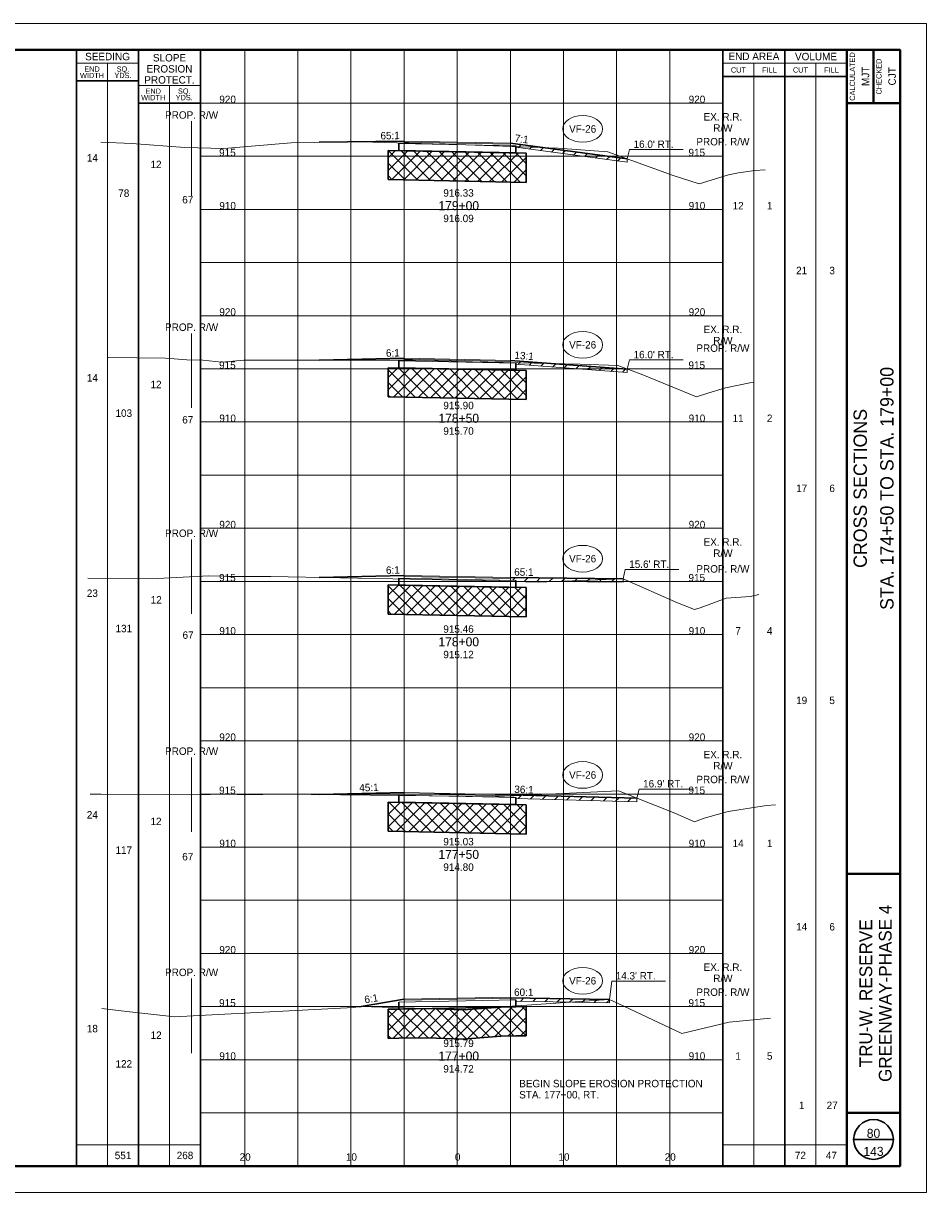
# Paper-space layout 'Layout1' of a CAD drawing. Header units: feet. Extents: x -1084 to 2301, y -843 to 1840.
# Tile 25 of 46: x 75 to 160, y 688 to 798. Entities that reach past the tile are written whole.
import ezdxf
from ezdxf.enums import TextEntityAlignment as Align

# ---------------------------------------------------------------- set-up
doc = ezdxf.new("R2010")
doc.units = ezdxf.units.FT
doc.header["$LTSCALE"] = 10
doc.header["$MEASUREMENT"] = 0
for name, pattern in [('DGN Style 2', [42.257429, 25.354457, -16.902971]), ('DGN Style 3', [59.1604, 42.257429, -16.902971]), ('esmtrrex', [4.75, 0.8, -0.325, -0.325, 0.8, -0.3, 0.8, -0.3, 0.8, -0.3]), ('rowpr', [5.45, 1, -0.225, -0.225, 4])]:
    doc.linetypes.add(name, pattern=pattern)
for name, color, linetype, lineweight in [('DR_P_Erosion_Control', 7, 'Continuous', 13), ('DR_P_Text', 7, 'Continuous', 13), ('PV_P_Text', 7, 'Continuous', 13), ('RW_P_Fee_RW', 193, 'rowpr', 40), ('RW_X_Esmt_RR', 6, 'esmtrrex', 30), ('SH_Border', 7, 'Continuous', 40), ('SH_Data', 7, 'Continuous', 0), ('SH_Major_Grid_Line', 254, 'Continuous', 13), ('SH_Text', 7, 'Continuous', 13), ('TX_P_5', 7, 'Continuous', 13), ('TX_X_5', 7, 'Continuous', 0), ('XS_P_Finished_Grade', 3, 'Continuous', 30), ('XS_P_Pavt_Surface', 251, 'Continuous', 13), ('XS_P_Subgrade', 4, 'Continuous', 30), ('XS_P_Undercut', 230, 'Continuous', 30), ('XS_X_Ground_Line', 3, 'DGN Style 2', 13)]:
    doc.layers.add(name, color=color, linetype=linetype, lineweight=lineweight)
doc.layers.add('SH_Cut_Line', color=7, linetype='DGN Style 3', lineweight=0, plot=False)
doc.layers.add('XS_P_Pavt_Layers', color=251, linetype='Continuous', lineweight=0, transparency=0.5)
doc.styles.add('Font 70-Title', font='font70.shx', dxfattribs={"height": 0.2})
doc.styles.add('Slanted-Normal LS 0.50', font='font31.shx', dxfattribs={"height": 0.14})
doc.styles.add('Slanted-Sub Title', font='font31.shx', dxfattribs={"height": 0.17})
doc.styles.add('Style-font30', font='font30.shx')
doc.styles.add('Style-font31', font='font31.shx')
doc.styles.add('Style-font70', font='font70.shx')

# ---------------------------------------------------------------- blocks, each defined once
blk = doc.blocks.new('XS POINT_126')
at = {"layer": 'RW_X_Esmt_RR', "linetype": 'DGN Style 3', "lineweight": 0}
blk.add_line((0, 3.5), (0, -3.5), dxfattribs=at)
blk = doc.blocks.new('GPKLBL_188')
at = {"layer": 'TX_P_5', "linetype": 'Continuous', "extrusion": (0, 0, -1), "insert": (-0.46, 0.97), "char_height": 0.7, "attachment_point": 3, "text_direction": (-0.986394, 0.164399, 0), "line_spacing_factor": 0.6, "style": 'Style-font31'}
blk.add_mtext('6:1', dxfattribs=at)
blk = doc.blocks.new('GPKLBL_189')
at = {"layer": 'TX_P_5', "linetype": 'Continuous', "insert": (-0.51, 0.98), "char_height": 0.7, "attachment_point": 1, "rotation": 350.5377, "line_spacing_factor": 0.6, "style": 'Style-font31'}
blk.add_mtext('60:1', dxfattribs=at)
blk = doc.blocks.new('XS POINT_127')
at = {"layer": 'RW_P_Fee_RW', "linetype": 'Continuous', "lineweight": 13}
blk.add_line((0, 3.5), (0, -3.5), dxfattribs=at)
blk = doc.blocks.new('XS POINT_128')
at = {"layer": 'RW_P_Fee_RW', "linetype": 'Continuous', "lineweight": 13}
blk.add_line((0, 3.5), (0, -3.5), dxfattribs=at)
blk = doc.blocks.new('XS POINT_129')
at = {"layer": 'RW_X_Esmt_RR', "linetype": 'DGN Style 3', "lineweight": 0}
blk.add_line((0, 3.5), (0, -3.5), dxfattribs=at)
blk = doc.blocks.new('GPKLBL_190')
at = {"layer": 'TX_P_5', "linetype": 'Continuous', "extrusion": (0, 0, -1), "insert": (-0.46, 0.97), "char_height": 0.7, "attachment_point": 3, "text_direction": (-0.986394, 0.164399, 0), "line_spacing_factor": 0.6, "style": 'Style-font31'}
blk.add_mtext('45:1', dxfattribs=at)
blk = doc.blocks.new('GPKLBL_191')
at = {"layer": 'TX_P_5', "linetype": 'Continuous', "insert": (-0.51, 0.98), "char_height": 0.7, "attachment_point": 1, "rotation": 350.5377, "line_spacing_factor": 0.6, "style": 'Style-font31'}
blk.add_mtext('36:1', dxfattribs=at)
blk = doc.blocks.new('XS POINT_130')
at = {"layer": 'RW_P_Fee_RW', "linetype": 'Continuous', "lineweight": 13}
blk.add_line((0, 3.5), (0, -3.5), dxfattribs=at)
blk = doc.blocks.new('XS POINT_131')
at = {"layer": 'RW_P_Fee_RW', "linetype": 'Continuous', "lineweight": 13}
blk.add_line((0, 3.5), (0, -3.5), dxfattribs=at)
blk = doc.blocks.new('XS POINT_132')
at = {"layer": 'RW_X_Esmt_RR', "linetype": 'DGN Style 3', "lineweight": 0}
blk.add_line((0, 3.5), (0, -3.5), dxfattribs=at)
blk = doc.blocks.new('GPKLBL_192')
at = {"layer": 'TX_P_5', "linetype": 'Continuous', "extrusion": (0, 0, -1), "insert": (-0.46, 0.97), "char_height": 0.7, "attachment_point": 3, "text_direction": (-0.986394, 0.164399, 0), "line_spacing_factor": 0.6, "style": 'Style-font31'}
blk.add_mtext('6:1', dxfattribs=at)
blk = doc.blocks.new('GPKLBL_193')
at = {"layer": 'TX_P_5', "linetype": 'Continuous', "insert": (-0.51, 0.98), "char_height": 0.7, "attachment_point": 1, "rotation": 350.5377, "line_spacing_factor": 0.6, "style": 'Style-font31'}
blk.add_mtext('65:1', dxfattribs=at)
blk = doc.blocks.new('XS POINT_133')
at = {"layer": 'RW_P_Fee_RW', "linetype": 'Continuous', "lineweight": 13}
blk.add_line((0, 3.5), (0, -3.5), dxfattribs=at)
blk = doc.blocks.new('XS POINT_134')
at = {"layer": 'RW_P_Fee_RW', "linetype": 'Continuous', "lineweight": 13}
blk.add_line((0, 3.5), (0, -3.5), dxfattribs=at)
blk = doc.blocks.new('XS POINT_135')
at = {"layer": 'RW_X_Esmt_RR', "linetype": 'DGN Style 3', "lineweight": 0}
blk.add_line((0, 3.5), (0, -3.5), dxfattribs=at)
blk = doc.blocks.new('GPKLBL_194')
at = {"layer": 'TX_P_5', "linetype": 'Continuous', "extrusion": (0, 0, -1), "insert": (-0.46, 0.97), "char_height": 0.7, "attachment_point": 3, "text_direction": (-0.986394, 0.164399, 0), "line_spacing_factor": 0.6, "style": 'Style-font31'}
blk.add_mtext('6:1', dxfattribs=at)
blk = doc.blocks.new('XS POINT_136')
at = {"layer": 'RW_P_Fee_RW', "linetype": 'Continuous', "lineweight": 13}
blk.add_line((0, 3.5), (0, -3.5), dxfattribs=at)
blk = doc.blocks.new('XS POINT_137')
at = {"layer": 'RW_P_Fee_RW', "linetype": 'Continuous', "lineweight": 13}
blk.add_line((0, 3.5), (0, -3.5), dxfattribs=at)
blk = doc.blocks.new('GPKLBL_195')
at = {"layer": 'TX_P_5', "linetype": 'Continuous', "insert": (-0.51, 0.98), "char_height": 0.7, "attachment_point": 1, "rotation": 350.5377, "line_spacing_factor": 0.6, "style": 'Style-font31'}
blk.add_mtext('13:1', dxfattribs=at)
blk = doc.blocks.new('XS POINT_138')
at = {"layer": 'RW_X_Esmt_RR', "linetype": 'DGN Style 3', "lineweight": 0}
blk.add_line((0, 3.5), (0, -3.5), dxfattribs=at)
blk = doc.blocks.new('GPKLBL_196')
at = {"layer": 'TX_P_5', "linetype": 'Continuous', "extrusion": (0, 0, -1), "insert": (-0.46, 0.97), "char_height": 0.7, "attachment_point": 3, "text_direction": (-0.986394, 0.164399, 0), "line_spacing_factor": 0.6, "style": 'Style-font31'}
blk.add_mtext('65:1', dxfattribs=at)
blk = doc.blocks.new('XS POINT_139')
at = {"layer": 'RW_P_Fee_RW', "linetype": 'Continuous', "lineweight": 13}
blk.add_line((0, 3.5), (0, -3.5), dxfattribs=at)
blk = doc.blocks.new('XS POINT_140')
at = {"layer": 'RW_P_Fee_RW', "linetype": 'Continuous', "lineweight": 13}
blk.add_line((0, 3.5), (0, -3.5), dxfattribs=at)
blk = doc.blocks.new('GPKLBL_197')
at = {"layer": 'TX_P_5', "linetype": 'Continuous', "insert": (-0.51, 0.98), "char_height": 0.7, "attachment_point": 1, "rotation": 350.5377, "line_spacing_factor": 0.6, "style": 'Style-font31'}
blk.add_mtext('7:1', dxfattribs=at)

psp = doc.layouts.get("Layout1")

# ---------------------------------------------------------------- hatches: boundary and pattern name
at = {"layer": 'DR_P_Erosion_Control'}
h = psp.add_hatch(dxfattribs=at)
h.set_pattern_fill('HATCH', color=256, style=0, pattern_type=2)
h.set_pattern_definition([(45, (126.89624, 785.2363), (-0.58926, 0.58926), [])])
h.paths.add_polyline_path([(121.33, 785.97), (121.33, 785.84), (131.83, 784.43), (131.83, 784.76), (120.83, 786.23), (120.83, 786.13), (120.83, 785.98)])
h = psp.add_hatch(dxfattribs=at)
h.set_pattern_fill('HATCH', color=256, style=0, pattern_type=2)
h.set_pattern_definition([(45, (126.1209, 765.3067), (-0.58926, 0.58926), [])])
h.paths.add_polyline_path([(121.33, 765.54), (121.33, 765.43), (131.83, 764.65), (131.83, 764.98), (120.83, 765.8), (120.83, 765.7), (120.83, 765.55)])
h = psp.add_hatch(dxfattribs=at)
h.set_pattern_fill('HATCH', color=256, style=0, pattern_type=2)
h.set_pattern_definition([(45, (126.9667, 745.1187), (-0.58926, 0.58926), [])])
h.paths.add_polyline_path([(121.33, 745.1), (121.33, 745.03), (131.43, 744.92), (131.43, 745.25), (120.83, 745.36), (120.83, 745.26), (120.83, 745.11)])
h = psp.add_hatch(dxfattribs=at)
h.set_pattern_fill('HATCH', color=256, style=0, pattern_type=2)
h.set_pattern_definition([(45, (123.9593, 724.625), (-0.589255, 0.589255), [])])
h.paths.add_polyline_path([(121.33, 724.67), (121.33, 724.59), (132.74, 724.27), (132.74, 724.6), (120.83, 724.93), (120.83, 724.83), (120.83, 724.68)])
h = psp.add_hatch(dxfattribs=at)
h.set_pattern_fill('HATCH', color=256, style=0, pattern_type=2)
h.set_pattern_definition([(45, (126.5381, 705.5477), (-0.58926, 0.58926), [])])
h.paths.add_polyline_path([(121.33, 705.65), (121.33, 705.5), (130.16, 705.35), (130.16, 705.68), (120.83, 705.84), (120.83, 705.79), (120.83, 705.64)])
at = {"layer": 'XS_P_Undercut', "lineweight": 0}
h = psp.add_hatch(dxfattribs=at)
h.set_pattern_fill('CROSSHATCH', color=256, style=0, pattern_type=2)
h.set_pattern_definition([(45, (121.45945, 784.0148), (-0.589255, 0.589255), []), (315, (121.45945, 784.0148), (0.589255, 0.589255), [])])
h.paths.add_polyline_path([(109.33, 785.55), (109.33, 782.8), (122.33, 782.54), (122.33, 785.29), (121.33, 785.31), (110.33, 785.53)])
h = psp.add_hatch(dxfattribs=at)
h.set_pattern_fill('CROSSHATCH', color=256, style=0, pattern_type=2)
h.set_pattern_definition([(45, (120.8721, 763.956), (-0.589255, 0.589255), []), (315, (120.8721, 763.956), (0.589255, 0.589255), [])])
h.paths.add_polyline_path([(109.33, 765.11), (109.33, 762.36), (122.33, 762.1), (122.33, 764.85), (121.33, 764.87), (110.33, 765.09)])
h = psp.add_hatch(dxfattribs=at)
h.set_pattern_fill('CROSSHATCH', color=256, style=0, pattern_type=2)
h.set_pattern_definition([(45, (119.198, 742.9568), (-0.589255, 0.589255), []), (315, (119.198, 742.9568), (0.589255, 0.589255), [])])
h.paths.add_polyline_path([(109.33, 744.68), (109.33, 741.93), (122.33, 741.67), (122.33, 744.42), (121.33, 744.44), (110.33, 744.66)])
h = psp.add_hatch(dxfattribs=at)
h.set_pattern_fill('CROSSHATCH', color=256, style=0, pattern_type=2)
h.set_pattern_definition([(45, (119.9616, 723.1037), (-0.589255, 0.589255), []), (315, (119.9616, 723.1037), (0.589255, 0.589255), [])])
h.paths.add_polyline_path([(109.33, 724.24), (109.33, 721.49), (122.33, 721.23), (122.33, 723.98), (121.33, 724), (110.33, 724.22)])
h = psp.add_hatch(dxfattribs=at)
h.set_pattern_fill('CROSSHATCH', color=256, style=0, pattern_type=2)
h.set_pattern_definition([(45, (120.87215, 703.6915), (-0.589255, 0.589255), []), (315, (120.87215, 703.6915), (0.589255, 0.589255), [])])
h.paths.add_polyline_path([(119.93, 704.96), (119.92, 704.96), (116.4, 704.7), (115.83, 704.72), (113.03, 704.81), (110.33, 704.77), (109.33, 704.75), (109.33, 702), (110.33, 702.02), (113.03, 702.06), (116.4, 701.95), (119.92, 702.21), (121.33, 702.24), (122.33, 702.26), (122.33, 705.01), (121.33, 704.99), (120.56, 704.97)])

# ---------------------------------------------------------------- linework, layer by layer
at = {"layer": 'DR_P_Erosion_Control'}
for p, q in [((131.83, 784.43), (121.33, 785.84)), ((131.83, 784.43), (131.83, 784.76)), ((131.83, 764.65), (121.33, 765.43)), ((131.83, 764.65), (131.83, 764.98)), ((131.43, 744.92), (121.33, 745.03)), ((131.43, 744.92), (131.43, 745.25)), ((121.33, 724.59), (132.74, 724.27)), ((132.74, 724.27), (132.74, 724.6)), ((130.16, 705.35), (121.33, 705.5)), ((130.16, 705.68), (130.16, 705.35))]:
    psp.add_line(p, q, dxfattribs=at)
at = {"layer": 'DR_P_Erosion_Control', "flags": 128}
for points in [[(121.33, 785.97), (121.33, 785.84), (131.83, 784.43), (131.83, 784.76), (120.83, 786.23), (120.83, 786.13), (120.83, 785.98), (121.33, 785.97)], [(121.33, 765.54), (121.33, 765.43), (131.83, 764.65), (131.83, 764.98), (120.83, 765.8), (120.83, 765.7), (120.83, 765.55), (121.33, 765.54)], [(121.33, 745.1), (121.33, 745.03), (131.43, 744.92), (131.43, 745.25), (120.83, 745.36), (120.83, 745.26), (120.83, 745.11), (121.33, 745.1)], [(121.33, 724.67), (121.33, 724.59), (132.74, 724.27), (132.74, 724.6), (120.83, 724.93), (120.83, 724.83), (120.83, 724.68), (121.33, 724.67)], [(121.33, 705.65), (121.33, 705.5), (130.16, 705.35), (130.16, 705.68), (120.83, 705.84), (120.83, 705.79), (120.83, 705.64), (121.33, 705.65)]]:
    psp.add_lwpolyline(points, close=True, dxfattribs=at)
at = {"layer": 'DR_P_Text'}
for p, q in [((131.83, 784.76), (132.04, 785.62)), ((132.04, 785.62), (137.09, 785.62)), ((131.83, 764.98), (132.04, 765.84)), ((132.04, 765.84), (137.09, 765.84)), ((131.43, 745.25), (131.64, 746.12)), ((131.64, 746.12), (136.69, 746.12)), ((132.74, 724.6), (132.95, 725.47)), ((132.95, 725.47), (138, 725.47)), ((130.16, 705.68), (130.37, 707.39)), ((130.37, 707.39), (135.42, 707.39))]:
    psp.add_line(p, q, dxfattribs=at)
at = {"layer": 'DR_P_Text', "color": 7, "linetype": 'Continuous', "lineweight": 13}
for centre in [(127.63, 787.57), (127.63, 767.26), (127.63, 747.14), (127.63, 726.79), (127.63, 707.43)]:
    psp.add_ellipse(centre, major_axis=(1.88, 0), ratio=0.666667, dxfattribs=at)
at = {"layer": 'SH_Border', "color": 7, "linetype": 'Continuous', "lineweight": 40}
for p, q in [((152.5, 690), (152.5, 795)), ((155, 795), (155, 790)), ((152.5, 790), (157.5, 790)), ((152.5, 717.5), (157.5, 717.5)), ((152.5, 695), (157.5, 695))]:
    psp.add_line(p, q, dxfattribs=at)
at = {"layer": 'SH_Border', "color": 7, "linetype": 'Continuous', "lineweight": 40, "flags": 128}
psp.add_lwpolyline([(0, 795), (157.5, 795), (157.5, 690), (0, 690), (0, 795)], close=True, dxfattribs=at)
at = {"layer": 'SH_Cut_Line', "color": 7, "linetype": 'DGN Style 3', "lineweight": 0, "flags": 128}
psp.add_lwpolyline([(-10, 687.5), (160, 687.5), (160, 797.5), (-10, 797.5), (-10, 687.5)], close=True, dxfattribs=at)
at = {"layer": 'SH_Data', "color": 7, "linetype": 'Continuous', "lineweight": 30}
for p, q in [((80, 690), (80, 795)), ((85.83, 690), (85.83, 795)), ((85.83, 690), (85.83, 795)), ((91.66, 690), (91.66, 795)), ((140.83, 690), (140.83, 795)), ((146.67, 690), (146.67, 795)), ((85.83, 792.08), (80, 792.08)), ((140.83, 792.5), (152.5, 792.5)), ((91.66, 790), (85.83, 790)), ((153.12, 692.5), (156.88, 692.5))]:
    psp.add_line(p, q, dxfattribs=at)
at = {"layer": 'SH_Data', "color": 7, "linetype": 'Continuous', "lineweight": 0}
for p, q in [((85.83, 793.75), (80, 793.75)), ((140.83, 793.75), (152.5, 793.75)), ((91.66, 791.67), (85.83, 791.67))]:
    psp.add_line(p, q, dxfattribs=at)
at = {"layer": 'SH_Data', "color": 7, "linetype": 'Continuous', "lineweight": 13}
for p, q in [((82.92, 690), (82.92, 793.75)), ((143.75, 690), (143.75, 793.75)), ((149.58, 690), (149.58, 793.75)), ((88.75, 690), (88.75, 791.67)), ((80, 692), (91.66, 692)), ((140.83, 692), (152.5, 692))]:
    psp.add_line(p, q, dxfattribs=at)
at = {"layer": 'SH_Data', "color": 7, "linetype": 'Continuous', "lineweight": 30}
psp.add_circle((155, 692.5), 1.87, dxfattribs=at)
at = {"layer": 'SH_Major_Grid_Line', "color": 254, "linetype": 'Continuous', "lineweight": 13}
for p, q in [((95.83, 690), (95.83, 795)), ((100.83, 690), (100.83, 795)), ((105.83, 690), (105.83, 795)), ((110.83, 690), (110.83, 795)), ((115.83, 690), (115.83, 795)), ((120.83, 690), (120.83, 795)), ((125.83, 690), (125.83, 795)), ((130.83, 690), (130.83, 795)), ((135.83, 690), (135.83, 795)), ((85.83, 790), (140.83, 790)), ((91.66, 785), (140.83, 785)), ((91.66, 780), (140.83, 780)), ((91.66, 775), (140.83, 775)), ((91.66, 770), (140.83, 770)), ((91.66, 765), (140.83, 765)), ((91.66, 760), (140.83, 760)), ((91.66, 755), (140.83, 755)), ((91.66, 750), (140.83, 750)), ((91.66, 745), (140.83, 745)), ((91.66, 740), (140.83, 740)), ((91.66, 735), (140.83, 735)), ((91.66, 730), (140.83, 730)), ((91.66, 725), (140.83, 725)), ((91.66, 720), (140.83, 720)), ((91.66, 715), (140.83, 715)), ((91.66, 710), (140.83, 710)), ((91.66, 705), (140.83, 705)), ((91.66, 700), (140.83, 700)), ((91.66, 695), (140.83, 695))]:
    psp.add_line(p, q, dxfattribs=at)
at = {"layer": 'XS_P_Finished_Grade'}
for p, q in [((102.83, 786.31), (110.83, 786.43)), ((131.83, 784.76), (120.83, 786.23)), ((102.83, 765.81), (110.83, 766)), ((131.83, 764.98), (120.83, 765.8)), ((102.83, 745.37), (110.83, 745.56)), ((131.43, 745.25), (120.83, 745.36)), ((102.83, 724.95), (110.83, 725.13)), ((120.83, 724.93), (132.74, 724.6)), ((106.61, 704.99), (110.83, 705.69)), ((130.16, 705.68), (120.82, 705.84))]:
    psp.add_line(p, q, dxfattribs=at)
at = {"layer": 'XS_P_Pavt_Layers', "color": 2, "lineweight": 13}
for p, q in [((121.33, 785.97), (110.33, 786.19)), ((120.83, 786.13), (110.83, 786.33)), ((121.33, 765.54), (110.33, 765.76)), ((120.83, 765.7), (110.83, 765.9)), ((121.33, 745.1), (110.33, 745.32)), ((120.83, 745.26), (110.83, 745.46)), ((120.83, 724.83), (110.83, 725.03)), ((121.33, 724.67), (110.33, 724.89)), ((110.33, 705.43), (121.33, 705.65)), ((110.83, 705.59), (120.83, 705.79))]:
    psp.add_line(p, q, dxfattribs=at)
at = {"layer": 'XS_P_Pavt_Surface', "color": 193}
for p, q in [((110.83, 786.43), (110.83, 786.18)), ((120.83, 786.23), (110.83, 786.43)), ((120.83, 786.23), (120.83, 785.98)), ((110.83, 766), (110.83, 765.75)), ((120.83, 765.8), (110.83, 766)), ((120.83, 765.8), (120.83, 765.55)), ((110.83, 745.56), (110.83, 745.31)), ((120.83, 745.36), (110.83, 745.56)), ((120.83, 745.36), (120.83, 745.11)), ((110.83, 725.13), (110.83, 724.88)), ((120.83, 724.93), (110.83, 725.13)), ((120.83, 724.93), (120.83, 724.68)), ((110.83, 705.69), (120.83, 705.89)), ((110.83, 705.69), (110.83, 705.44)), ((120.83, 705.89), (120.83, 705.64))]:
    psp.add_line(p, q, dxfattribs=at)
at = {"layer": 'XS_P_Subgrade'}
for p, q in [((110.33, 786.19), (110.33, 785.53)), ((121.33, 785.31), (110.33, 785.53)), ((121.33, 785.97), (121.33, 785.31)), ((110.33, 765.76), (110.33, 765.09)), ((121.33, 764.87), (110.33, 765.09)), ((121.33, 765.54), (121.33, 764.87)), ((110.33, 745.32), (110.33, 744.66)), ((121.33, 745.1), (121.33, 744.44)), ((121.33, 744.44), (110.33, 744.66)), ((110.33, 724.89), (110.33, 724.22)), ((121.33, 724), (110.33, 724.22)), ((121.33, 724.67), (121.33, 724)), ((110.33, 705.43), (110.33, 704.77)), ((121.33, 705.65), (121.33, 704.99)), ((110.33, 704.77), (121.33, 704.99))]:
    psp.add_line(p, q, dxfattribs=at)
at = {"layer": 'XS_P_Undercut'}
for p, q in [((122.33, 785.29), (109.33, 785.55)), ((109.33, 785.55), (109.33, 782.8)), ((122.33, 785.29), (122.33, 782.54)), ((122.33, 782.54), (109.33, 782.8)), ((122.33, 764.85), (109.33, 765.11)), ((109.33, 765.11), (109.33, 762.36)), ((122.33, 764.85), (122.33, 762.1)), ((122.33, 762.1), (109.33, 762.36)), ((122.33, 744.42), (109.33, 744.68)), ((109.33, 744.68), (109.33, 741.93)), ((122.33, 744.42), (122.33, 741.67)), ((122.33, 741.67), (109.33, 741.93)), ((122.33, 723.98), (109.33, 724.24)), ((109.33, 724.24), (109.33, 721.49)), ((122.33, 723.98), (122.33, 721.23)), ((122.33, 721.23), (109.33, 721.49)), ((109.33, 704.75), (109.33, 702)), ((122.33, 705.01), (122.33, 702.26))]:
    psp.add_line(p, q, dxfattribs=at)
at = {"layer": 'XS_P_Undercut', "lineweight": 0, "flags": 128}
for points in [[(109.33, 785.55), (109.33, 782.8), (122.33, 782.54), (122.33, 785.29), (121.33, 785.31), (110.33, 785.53), (109.33, 785.55)], [(109.33, 765.11), (109.33, 762.36), (122.33, 762.1), (122.33, 764.85), (121.33, 764.87), (110.33, 765.09), (109.33, 765.11)], [(109.33, 744.68), (109.33, 741.93), (122.33, 741.67), (122.33, 744.42), (121.33, 744.44), (110.33, 744.66), (109.33, 744.68)], [(109.33, 724.24), (109.33, 721.49), (122.33, 721.23), (122.33, 723.98), (121.33, 724), (110.33, 724.22), (109.33, 724.24)], [(119.93, 704.96), (119.92, 704.96), (116.4, 704.7), (115.83, 704.72), (113.03, 704.81), (110.33, 704.77), (109.33, 704.75), (109.33, 702), (110.33, 702.02), (113.03, 702.06), (116.4, 701.95), (119.92, 702.21), (121.33, 702.24), (122.33, 702.26), (122.33, 705.01), (121.33, 704.99), (120.56, 704.97), (119.93, 704.96)]]:
    psp.add_lwpolyline(points, close=True, dxfattribs=at)
at = {"layer": 'XS_P_Undercut', "flags": 128}
for points in [[(109.33, 704.75), (110.33, 704.77), (113.03, 704.81), (116.4, 704.7), (119.92, 704.96), (121.33, 704.99), (122.33, 705.01)], [(109.33, 702), (110.33, 702.02), (113.03, 702.06), (116.4, 701.95), (119.92, 702.21), (121.33, 702.24), (122.33, 702.26)]]:
    psp.add_lwpolyline(points, dxfattribs=at)
at = {"layer": 'XS_X_Ground_Line', "flags": 128}
for points in [[(82.3, 786.31), (85.2, 786.19), (90.2, 785.81), (93.87, 785.72), (100.19, 786.27), (106.77, 786.37), (115.83, 786.09), (116.63, 786.06), (125.34, 785.76), (130, 785.42), (136.14, 783.19), (138.58, 782.42), (141.36, 783.26), (142.29, 783.45), (143.84, 783.67), (144.81, 783.73)], [(82.98, 766.06), (88.39, 766), (90.39, 765.84), (91.9, 765.81), (93.67, 765.62), (95.76, 765.81), (111.62, 765.81), (115.26, 765.72), (115.83, 765.7), (127.41, 765.43), (130.93, 765.3), (133.28, 764.45), (138.34, 762.38), (139.42, 762.7), (141.08, 763.21), (143.35, 763.69), (143.73, 763.72)], [(81.08, 745.31), (87.63, 745.27), (92.45, 745.52), (93.86, 745.51), (94.31, 745.46), (98.28, 745.46), (111.4, 745.22), (115.83, 745.12), (119.84, 745.03), (123.49, 744.94), (131.43, 745.25), (136.56, 743), (138.15, 742.35), (138.68, 742.51), (141.15, 743.41), (143.43, 743.59), (144.22, 743.76)], [(81.27, 724.99), (82.33, 724.97), (88.46, 724.95), (90.73, 724.93), (94.46, 724.98), (95.77, 724.93), (99.3, 724.99), (115.97, 724.8), (118.56, 724.74), (121.16, 724.84), (131, 725.29), (136.3, 723.2), (138.16, 722.38), (139.07, 722.72), (141.31, 723.34), (144.94, 723.91), (145.79, 723.97)], [(82.37, 704.82), (84.74, 704.55), (89.26, 704.04), (91.54, 704.16), (106.06, 704.93), (106.77, 705.01), (115.83, 704.72), (116.4, 704.7), (120.56, 705), (130.1, 705.68), (130.45, 705.55), (136.97, 702.47), (141.41, 703.54), (145.31, 703.9)]]:
    psp.add_lwpolyline(points, dxfattribs=at)

# ---------------------------------------------------------------- block references
at = {"layer": 'RW_P_Fee_RW', "linetype": 'Continuous', "lineweight": 13}
for name, p in [('XS POINT_139', (90.83, 784.79)), ('XS POINT_140', (140.83, 782.27)), ('XS POINT_136', (90.83, 764.83)), ('XS POINT_137', (140.83, 762.86)), ('XS POINT_133', (90.83, 745.44)), ('XS POINT_134', (140.83, 742.09)), ('XS POINT_130', (90.83, 724.94)), ('XS POINT_131', (140.83, 722.28)), ('XS POINT_127', (90.83, 704.13)), ('XS POINT_128', (140.83, 702.27))]:
    psp.add_blockref(name, p, dxfattribs=at)
at = {"layer": 'RW_X_Esmt_RR', "linetype": 'DGN Style 3', "lineweight": 0}
for name, p in [('XS POINT_138', (140.83, 783.73)), ('XS POINT_135', (140.83, 763.73)), ('XS POINT_132', (140.83, 743.73)), ('XS POINT_129', (140.83, 723.73)), ('XS POINT_126', (140.83, 703.73))]:
    psp.add_blockref(name, p, dxfattribs=at)
at = {"layer": 'TX_P_5', "linetype": 'Continuous', "extrusion": (0, 0, -1)}
for name, p, rotation in [('GPKLBL_196', (-109.82, 786.42), 8.582741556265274), ('GPKLBL_194', (-109.82, 765.97), 8.078219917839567), ('GPKLBL_192', (-109.82, 745.54), 8.093533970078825), ('GPKLBL_190', (-107.83, 725.09), 8.190987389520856)]:
    psp.add_blockref(name, p, dxfattribs=dict(at, rotation=rotation))
at = {"layer": 'TX_P_5', "linetype": 'Continuous'}
for name, p, rotation in [('GPKLBL_197', (121.84, 786.1), 1.817936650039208), ('GPKLBL_195', (121.84, 765.72), 5.177441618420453), ('GPKLBL_193', (121.85, 745.35), 8.856714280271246), ('GPKLBL_191', (121.85, 724.9), 7.89396945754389), ('GPKLBL_189', (121.83, 705.82), 8.52382007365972)]:
    psp.add_blockref(name, p, dxfattribs=dict(at, rotation=rotation))
at = {"layer": 'TX_P_5', "linetype": 'Continuous', "extrusion": (0, 0, -1)}
psp.add_blockref('GPKLBL_188', (-107.86, 705.23), dxfattribs=at)

# ---------------------------------------------------------------- texts
at = {"layer": 'DR_P_Text', "color": 7, "lineweight": 13, "style": 'Style-font31'}
for p in [(127.63, 787.57), (127.63, 767.26), (127.63, 747.14), (127.63, 726.79), (127.63, 707.43)]:
    psp.add_text('VF-26', height=0.7, dxfattribs=at).set_placement(p, align=Align.MIDDLE_CENTER)
at = {"layer": 'DR_P_Text', "char_height": 0.7, "attachment_point": 1, "line_spacing_factor": 0.9, "style": 'Slanted-Normal LS 0.50'}
for s, insert in [("16.0' RT.", (132.42, 786.48)), ("16.0' RT.", (132.42, 766.69)), ("15.6' RT.", (132.01, 746.97)), ("16.9' RT.", (133.32, 726.32)), ("14.3' RT.", (130.74, 708.25))]:
    psp.add_mtext(s, dxfattribs=dict(at, insert=insert))
at = {"layer": 'PV_P_Text', "style": 'Slanted-Normal LS 0.50'}
for s, p in [('916.33', (115.95, 781.2)), ('915.90', (115.95, 761.2)), ('915.46', (115.95, 740.17)), ('915.03', (115.95, 720.17)), ('915.79', (115.95, 701.2))]:
    psp.add_text(s, height=0.7, dxfattribs=at).set_placement(p, align=Align.CENTER)
at = {"layer": 'RW_P_Fee_RW', "linetype": 'Continuous', "lineweight": 13, "char_height": 0.7, "attachment_point": 2, "line_spacing_factor": 0.9, "style": 'Style-font31'}
for insert in [(90.83, 789.23), (140.83, 786.72), (90.83, 769.27), (140.83, 767.3), (90.83, 749.88), (140.83, 746.53), (90.83, 729.38), (140.83, 726.72), (90.83, 708.57), (140.83, 706.71)]:
    psp.add_mtext('PROP. R/W', dxfattribs=dict(at, insert=insert))
at = {"layer": 'RW_X_Esmt_RR', "linetype": 'Continuous', "lineweight": 0, "char_height": 0.7, "attachment_point": 8, "line_spacing_factor": 0.9, "style": 'Style-font31'}
for insert in [(140.83, 787.3), (140.83, 767.3), (140.83, 747.3), (140.83, 727.3), (140.83, 707.3)]:
    psp.add_mtext('EX. R.R.\\PR/W', dxfattribs=dict(at, insert=insert))
at = {"layer": 'SH_Data', "color": 7, "linetype": 'Continuous', "lineweight": 13, "style": 'Style-font30'}
for s, p in [('SEEDING', (82.92, 794.38)), ('END AREA', (143.75, 794.4)), ('VOLUME', (149.59, 794.38))]:
    psp.add_text(s, height=0.7, dxfattribs=at).set_placement(p, align=Align.MIDDLE_CENTER)
at = {"layer": 'SH_Data', "color": 7, "linetype": 'Continuous', "lineweight": 0, "style": 'Style-font30'}
for s, p in [('CALCULATED', (152.76, 792.5)), ('CHECKED', (155.26, 792.5))]:
    psp.add_text(s, height=0.5, rotation=90, dxfattribs=at).set_placement(p, align=Align.TOP_CENTER)
for s, p in [('CUT', (142.29, 793.12)), ('FILL', (145.21, 793.12)), ('CUT', (148.13, 793.12)), ('FILL', (151.04, 793.12))]:
    psp.add_text(s, height=0.5, dxfattribs=at).set_placement(p, align=Align.MIDDLE_CENTER)
at = {"layer": 'SH_Data', "color": 7, "linetype": 'Continuous', "lineweight": 13, "style": 'Style-font30'}
for s, p in [('MJT', (154.6, 792.52)), ('CJT', (157.1, 792.52))]:
    psp.add_text(s, height=0.7, rotation=90, dxfattribs=at).set_placement(p, align=Align.CENTER)
at = {"layer": 'SH_Data', "style": 'Font 70-Title'}
psp.add_text('STA. 174+50 TO STA. 179+00', height=1.25, rotation=90, dxfattribs=at).set_placement((156.26, 753.75), align=Align.MIDDLE_CENTER)
at = {"layer": 'SH_Data', "color": 7, "linetype": 'Continuous', "lineweight": 0, "style": 'Style-font70'}
psp.add_text('CROSS SECTIONS', height=1.25, rotation=90, dxfattribs=at).set_placement((153.75, 753.75), align=Align.MIDDLE_CENTER)
at = {"layer": 'SH_Data', "color": 7, "linetype": 'Continuous', "lineweight": 13, "insert": (88.75, 793.22), "char_height": 0.7, "attachment_point": 5, "line_spacing_factor": 0.892896, "style": 'Style-font30'}
psp.add_mtext('SLOPE\\PEROSION\\PPROTECT.', dxfattribs=at)
at = {"layer": 'SH_Data', "color": 7, "linetype": 'Continuous', "lineweight": 0, "char_height": 0.7, "attachment_point": 5, "line_spacing_factor": 0.728571, "style": 'Style-font30'}
for s, insert in [('\\H0.714286x;END\\PWIDTH', (81.46, 792.9)), ('\\H0.714286x;SQ.\\PYDS.', (84.37, 792.9)), ('\\H0.714286x;END\\PWIDTH', (87.22, 790.82)), ('\\H0.714286x;SQ.\\PYDS.', (90.14, 790.82))]:
    psp.add_mtext(s, dxfattribs=dict(at, insert=insert))
at = {"layer": 'SH_Data', "lineweight": 13, "insert": (155, 690.94), "char_height": 0.85, "attachment_point": 8, "line_spacing_factor": 0.6, "style": 'Style-font30'}
psp.add_mtext('143\\P', dxfattribs=at)
at = {"layer": 'SH_Text', "style": 'Style-font31'}
for s, p in [('920', (94.22, 790)), ('920', (138.39, 790)), ('915', (94.2, 785)), ('915', (138.37, 785)), ('14', (81.49, 784.5)), ('12', (87.48, 783.88)), ('78', (84.45, 781.18)), ('67', (90.47, 780.56)), ('910', (94.22, 780)), ('910', (138.39, 780)), ('12', (142.26, 780)), ('1', (145.23, 780)), ('21', (148.24, 773.9)), ('3', (151.11, 773.9)), ('920', (94.22, 770)), ('920', (138.39, 770)), ('915', (94.2, 765)), ('915', (138.37, 765)), ('14', (81.49, 763.8)), ('12', (87.48, 763.18)), ('103', (84.45, 760.48)), ('67', (90.47, 759.86)), ('910', (94.22, 760)), ('910', (138.39, 760)), ('11', (142.26, 760)), ('2', (145.23, 760)), ('17', (148.24, 753.41)), ('6', (151.11, 753.41)), ('920', (94.22, 750)), ('920', (138.39, 750)), ('915', (94.2, 745)), ('915', (138.37, 745)), ('23', (81.49, 743.54)), ('12', (87.5, 742.92)), ('131', (84.45, 740.22)), ('67', (90.5, 739.6)), ('910', (94.22, 740)), ('910', (138.39, 740)), ('7', (142.26, 740)), ('4', (145.23, 740)), ('19', (148.24, 733.46)), ('5', (151.11, 733.46)), ('920', (94.22, 730)), ('920', (138.39, 730)), ('915', (94.2, 725)), ('915', (138.37, 725)), ('24', (81.49, 722.69)), ('12', (87.48, 722.07)), ('910', (94.22, 720)), ('910', (138.39, 720)), ('14', (142.26, 720)), ('1', (145.23, 720)), ('117', (84.45, 719.37)), ('67', (90.47, 718.75)), ('14', (148.24, 712.16)), ('6', (151.11, 712.16)), ('920', (94.22, 710)), ('920', (138.39, 710)), ('915', (94.2, 705)), ('915', (138.37, 705)), ('18', (81.49, 702.58)), ('12', (87.49, 701.96)), ('910', (94.22, 700)), ('910', (138.39, 700)), ('1', (142.26, 700)), ('5', (145.23, 700)), ('122', (84.45, 699.26)), ('1', (148.24, 695.36)), ('27', (151.11, 695.36)), ('20', (95.87, 690.5)), ('10', (105.87, 690.5)), ('0', (115.87, 690.5)), ('0', (115.87, 690.5)), ('10', (125.87, 690.5)), ('20', (135.87, 690.5))]:
    psp.add_text(s, height=0.7, dxfattribs=at).set_placement(p, align=Align.CENTER)
for s, p in [('551', (84.38, 691)), ('268', (90.21, 691)), ('72', (148.12, 691)), ('47', (151.04, 691))]:
    psp.add_text(s, height=0.7, dxfattribs=at).set_placement(p, align=Align.MIDDLE_CENTER)
at = {"layer": 'SH_Text', "insert": (155.2, 706.25), "char_height": 1.2, "attachment_point": 5, "rotation": 90, "line_spacing_factor": 0.9125, "style": 'Slanted-Normal LS 0.50'}
psp.add_mtext('\\Ffont70;TRU-W. RESERVE\\PGREENWAY-PHASE 4', dxfattribs=at)
at = {"layer": 'SH_Text', "insert": (121.66, 698.11), "char_height": 0.7, "attachment_point": 1, "line_spacing_factor": 0.9, "style": 'Slanted-Sub Title'}
psp.add_mtext('BEGIN SLOPE EROSION PROTECTION\\PSTA. 177+00, RT.', dxfattribs=at)
at = {"layer": 'TX_P_5', "style": 'Slanted-Sub Title'}
for s, p in [('179+00', (115.97, 780.35)), ('178+50', (115.97, 760.35)), ('178+00', (115.97, 739.32)), ('177+50', (115.97, 719.32)), ('177+00', (115.97, 700.35))]:
    psp.add_text(s, height=0.85, dxfattribs=at).set_placement(p, align=Align.MIDDLE_CENTER)
at = {"layer": 'TX_P_5', "char_height": 0.85, "attachment_point": 8, "line_spacing_factor": 0.9, "style": 'Style-font30'}
for s, insert in [('80\\P', (155, 692.64)), ('143\\P', (155, 690.94))]:
    psp.add_mtext(s, dxfattribs=dict(at, insert=insert))
at = {"layer": 'TX_X_5', "linetype": 'Continuous', "style": 'Style-font31'}
for s, p in [('916.09', (115.95, 779.5)), ('915.70', (115.95, 759.5)), ('915.12', (115.95, 738.47)), ('914.80', (115.95, 718.47)), ('914.72', (115.95, 699.5))]:
    psp.add_text(s, height=0.7, dxfattribs=at).set_placement(p, align=Align.TOP_CENTER)

doc.saveas('drawing.dxf')
